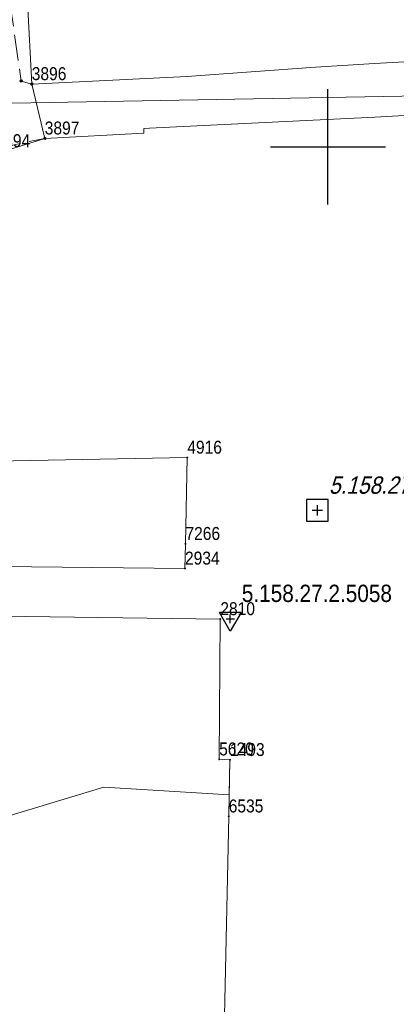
# Model space of a CAD drawing. Header units: metres. Extents: x 5548743 to 5556416, y 5707500 to 5714000.
# Tile 206 of 244: x 5554573 to 5554606, y 5710426 to 5710511. Entities that reach past the tile are written whole.
import ezdxf
from ezdxf.enums import TextEntityAlignment as Align

# ---------------------------------------------------------------- set-up
doc = ezdxf.new("R2010")
doc.units = ezdxf.units.M
doc.linetypes.add('2.25_0.75', pattern=[3, 2.25, -0.75])
doc.linetypes.add('219-1000', pattern=[0])
doc.layers.get('0').update_dxf_attribs({"color": 2, "lineweight": 5})
doc.styles.get("Standard").update_dxf_attribs({"font": 'Working1250', "width": 0.75})

# ---------------------------------------------------------------- blocks, each defined once
blk = doc.blocks.new('203')
at = {"linetype": 'Continuous', "lineweight": 0}
h = blk.add_hatch(color=0, dxfattribs=at)
edge = h.paths.add_edge_path()
edge.add_arc((0, 0), 0.09, 0, 360)
blk = doc.blocks.new('PIKIETAW1891')
at = {"color": 0}
blk.add_circle((0, 0), 0.09, dxfattribs=at)
blk = doc.blocks.new('OSSP')
at = {"color": 0}
for p, q in [((-0.939, 0.938), (-0.939, -0.938)), ((-0.939, 0.938), (-0.939, -0.938)), ((0.936, 0.938), (-0.939, 0.938)), ((0.936, 0.938), (-0.939, 0.938)), ((0.936, -0.938), (0.936, 0.938)), ((0.936, -0.938), (0.936, 0.938)), ((0.45, 0), (-0.45, 0)), ((0.45, 0), (-0.45, 0)), ((0, -0.45), (0, 0.45)), ((0, -0.45), (0, 0.45)), ((-0.939, -0.938), (0.936, -0.938)), ((-0.939, -0.938), (0.936, -0.938))]:
    blk.add_line(p, q, dxfattribs=at)
blk = doc.blocks.new('OSSH')
at = {"color": 0}
for p, q in [((0, -1.081), (-0.936, 0.543)), ((0.939, 0.543), (-0.936, 0.543)), ((-0.375, 0), (0.375, 0)), ((0.939, 0.543), (0, -1.081)), ((0, -0.375), (0, 0.375))]:
    blk.add_line(p, q, dxfattribs=at)
blk = doc.blocks.new('RAMKA1000K')
at = {"color": 0}
for p, q in [((195, 500), (205, 500)), ((200, 495), (200, 500)), ((200, 0), (200, 5)), ((195, 0), (205, 0))]:
    blk.add_line(p, q, dxfattribs=at)

msp = doc.modelspace()

# ---------------------------------------------------------------- linework, layer by layer
at = {"layer": '217-kontur klasyfikacyjny', "color": 3, "linetype": 'CONTINUOUS', "lineweight": 18, "flags": 128}
for points in [[(5554580.53, 5710444.41), (5554551.45, 5710435.62)], [(5554591.41, 5710443.75), (5554580.53, 5710444.41)], [(5554591.37, 5710441.87), (5554591.41, 5710443.75)], [(5554590.67, 5710408.63), (5554591.37, 5710441.87)]]:
    msp.add_lwpolyline(points, dxfattribs=at)
at = {"layer": '218-kontur użytku gruntowego', "color": 3, "linetype": 'CONTINUOUS', "lineweight": 18, "flags": 128}
for points in [[(5554574.25, 5710505.45), (5554573.89, 5710512.56)], [(5554604.04, 5710507.22), (5554598.92, 5710506.91)], [(5554607.72, 5710507.43), (5554604.04, 5710507.22)], [(5554598.92, 5710506.91), (5554587.74, 5710506.1)], [(5554587.74, 5710506.1), (5554574.25, 5710505.45)], [(5554604.06, 5710502.56), (5554641.91, 5710504.71)], [(5554588.6, 5710501.82), (5554604.06, 5710502.56)], [(5554575.38, 5710500.73), (5554583.99, 5710501.17)], [(5554583.98, 5710501.59), (5554584.48, 5710501.61)], [(5554583.99, 5710501.17), (5554583.98, 5710501.59)], [(5554584.48, 5710501.61), (5554588.6, 5710501.82)], [(5554571.86, 5710499.63), (5554575.38, 5710500.73)], [(5554587.77, 5710473.02), (5554566.58, 5710472.61)], [(5554587.61, 5710465.53), (5554587.77, 5710473.02)], [(5554587.57, 5710463.39), (5554587.61, 5710465.53)], [(5554566.21, 5710463.62), (5554587.57, 5710463.39)], [(5554590.64, 5710459), (5554567.37, 5710459.31)], [(5554590.54, 5710446.82), (5554590.64, 5710459)], [(5554591.48, 5710446.77), (5554590.54, 5710446.82)], [(5554591.41, 5710443.75), (5554591.48, 5710446.77)], [(5554551.45, 5710435.62), (5554580.53, 5710444.41)], [(5554580.53, 5710444.41), (5554551.45, 5710435.62)], [(5554580.53, 5710444.41), (5554591.41, 5710443.75)], [(5554591.41, 5710443.75), (5554580.53, 5710444.41)], [(5554591.37, 5710441.87), (5554591.41, 5710443.75)], [(5554590.67, 5710408.63), (5554591.37, 5710441.87)]]:
    msp.add_lwpolyline(points, dxfattribs=at)
at = {"layer": '219-działka ewidencyjna', "color": 7, "linetype": '219-1000', "lineweight": 18, "flags": 128}
for points in [[(5554573.89, 5710512.56), (5554574.25, 5710505.45)], [(5554574.25, 5710505.45), (5554575.38, 5710500.73)], [(5554575.38, 5710500.73), (5554571.86, 5710499.63)], [(5554566.58, 5710472.61), (5554587.77, 5710473.02)], [(5554587.77, 5710473.02), (5554587.61, 5710465.53)], [(5554587.61, 5710465.53), (5554587.57, 5710463.39)], [(5554566.21, 5710463.62), (5554587.57, 5710463.39)], [(5554567.37, 5710459.31), (5554590.64, 5710459)], [(5554590.64, 5710459), (5554590.54, 5710446.82)], [(5554590.54, 5710446.82), (5554591.48, 5710446.77)], [(5554591.48, 5710446.77), (5554591.37, 5710441.87)], [(5554591.37, 5710441.87), (5554590.67, 5710408.63)]]:
    msp.add_lwpolyline(points, dxfattribs=at)
at = {"layer": 'jezdnia', "color": 7, "linetype": '2.25_0.75', "lineweight": 18, "flags": 128}
msp.add_lwpolyline([(5554551.3, 5710418.13), (5554549.98, 5710420.22), (5554548.84, 5710422.52), (5554547.82, 5710425.26), (5554542.83, 5710440.47), (5554539.3, 5710451.3), (5554538.98, 5710452.88), (5554538.81, 5710454.33), (5554538.78, 5710455.82), (5554538.83, 5710457.11), (5554539.02, 5710458.29), (5554539.34, 5710459.33), (5554539.66, 5710460.14), (5554541.17, 5710462.9), (5554552.76, 5710479.69), (5554556.79, 5710485.31), (5554558.14, 5710486.87), (5554558.97, 5710487.29), (5554559.37, 5710487.15), (5554565.63, 5710494.72), (5554565.86, 5710495.64), (5554566.47, 5710496.99), (5554567.87, 5710498.31), (5554569.79, 5710499.44), (5554572.85, 5710500.21), (5554575.38, 5710500.73), (5554574.25, 5710505.45), (5554573.34, 5710505.71), (5554570.77, 5710523.5), (5554568.76, 5710534.51), (5554564.19, 5710535.17), (5554565.49, 5710527.79), (5554566.47, 5710521.33), (5554567.26, 5710517.18), (5554567.37, 5710514.62), (5554566.9, 5710511.15), (5554565.93, 5710508.46), (5554564.07, 5710505.16), (5554560.68, 5710499.75), (5554556.37, 5710493.43), (5554541.56, 5710472.31), (5554535.76, 5710463.83), (5554534.96, 5710461.83), (5554534.22, 5710459.49), (5554533.73, 5710456.95), (5554533.79, 5710454.43), (5554534.1, 5710451.79), (5554537.56, 5710440.95), (5554544.82, 5710418.32), (5554547.7, 5710407.21), (5554548.86, 5710400.12), (5554549.03, 5710396.04), (5554549.91, 5710384.1), (5554549.27, 5710364.04), (5554548.47, 5710362.53), (5554546.66, 5710357.04), (5554545.52, 5710347.27), (5554542.56, 5710337.71), (5554542.69, 5710336.23), (5554533.94, 5710305.94), (5554531.54, 5710294.25), (5554530.7, 5710289.26), (5554530.26, 5710286.71), (5554529.57, 5710282.69), (5554528.95, 5710279.05), (5554532.95, 5710279.32), (5554535.67, 5710286.43), (5554537.54, 5710291.34), (5554539.14, 5710298.49), (5554547.63, 5710334.83), (5554552.61, 5710352.25), (5554552.39, 5710352.3), (5554553.82, 5710353.87), (5554554.69, 5710354.84), (5554555.09, 5710360.54), (5554555.26, 5710365.27), (5554555.16, 5710369.61), (5554554.61, 5710373.21), (5554554.51, 5710375.14), (5554553.36, 5710389.04), (5554553.08, 5710390.19), (5554555.58, 5710397.68), (5554555.95, 5710398.1), (5554556.41, 5710398.2), (5554557.28, 5710397.88), (5554557.96, 5710398.35), (5554560.1, 5710406.11), (5554560.9, 5710407.26), (5554556.85, 5710411.07), (5554555.48, 5710412.59), (5554553.88, 5710414.46), (5554552.49, 5710416.32)], close=True, dxfattribs=at)
at = {"layer": 'przewód kanalizacyjny', "color": 34, "linetype": 'CONTINUOUS', "lineweight": 18, "flags": 128}
msp.add_lwpolyline([(5554530.63, 5710451.33), (5554544.48, 5710475.04), (5554559.68, 5710497.25), (5554572.54, 5710503.78), (5554619.33, 5710504.63)], dxfattribs=at)

# ---------------------------------------------------------------- block references
at = {"layer": '203-punkt graniczny', "color": 7, "linetype": 'CONTINUOUS', "lineweight": 18}
for p in [(5554574.25, 5710505.45), (5554575.38, 5710500.73), (5554587.77, 5710473.02), (5554587.61, 5710465.53), (5554587.57, 5710463.39), (5554590.64, 5710459), (5554590.54, 5710446.82), (5554591.48, 5710446.77), (5554591.37, 5710441.87)]:
    msp.add_blockref('203', p, dxfattribs=at)
at = {"layer": 'Punkt roboczy BDOT GESUT K1', "color": 6, "linetype": 'CONTINUOUS', "lineweight": 18}
for p in [(5554573.34, 5710505.71), (5554574.25, 5710505.45), (5554575.38, 5710500.73)]:
    msp.add_blockref('PIKIETAW1891', p, dxfattribs=at)
at = {"layer": 'Szczegółowa osnowa geodezyjna pozioma', "color": 7, "linetype": 'CONTINUOUS', "lineweight": 13}
msp.add_blockref('OSSP', (5554599.081, 5710468.427), dxfattribs=at)
at = {"layer": 'Szczegółowa osnowa geodezyjna wysokościowa', "color": 7, "linetype": 'CONTINUOUS', "lineweight": 13}
msp.add_blockref('OSSH', (5554591.51, 5710459.03), dxfattribs=at)
at = {"layer": 'Wstawianie ramki sekcyjnej z opisem', "color": 7, "linetype": 'CONTINUOUS', "lineweight": 13}
for p in [(5554400, 5710500), (5554400, 5710500), (5554400, 5710500), (5554400, 5710500), (5554400, 5710000), (5554400, 5710000), (5554400, 5710000), (5554400, 5710000)]:
    msp.add_blockref('RAMKA1000K', p, dxfattribs=at)

# ---------------------------------------------------------------- texts
at = {"layer": '203-punkt graniczny-Atr103', "color": 7, "width": 0.9}
for s, p in [('3896', (5554574.25, 5710505.45)), ('3896', (5554574.25, 5710505.45)), ('3897', (5554575.38, 5710500.73)), ('3897', (5554575.38, 5710500.73)), ('394', (5554571.86, 5710499.63)), ('394', (5554571.86, 5710499.63)), ('4916', (5554587.77, 5710473.02)), ('4916', (5554587.77, 5710473.02)), ('7266', (5554587.61, 5710465.53)), ('7266', (5554587.61, 5710465.53)), ('2934', (5554587.57, 5710463.39)), ('2934', (5554587.57, 5710463.39)), ('2810', (5554590.64, 5710459)), ('2810', (5554590.64, 5710459)), ('5620', (5554590.54, 5710446.82)), ('5620', (5554590.54, 5710446.82)), ('1493', (5554591.48, 5710446.77)), ('1493', (5554591.48, 5710446.77)), ('6535', (5554591.37, 5710441.87)), ('6535', (5554591.37, 5710441.87))]:
    msp.add_text(s, height=1.125, dxfattribs=at).set_placement(p, align=Align.BOTTOM_LEFT)
at = {"layer": 'Szczegółowa osnowa geodezyjna pozioma-Atr103', "color": 7, "oblique": 15, "width": 0.9}
msp.add_text('5.158.27.1.11830', height=1.5, dxfattribs=at).set_placement((5554600.081, 5710469.427), align=Align.BOTTOM_LEFT)
at = {"layer": 'Szczegółowa osnowa geodezyjna wysokościowa-Atr103', "color": 7, "width": 0.9}
msp.add_text('5.158.27.2.5058', height=1.5, dxfattribs=at).set_placement((5554592.51, 5710460.03), align=Align.BOTTOM_LEFT)

doc.saveas('drawing.dxf')
